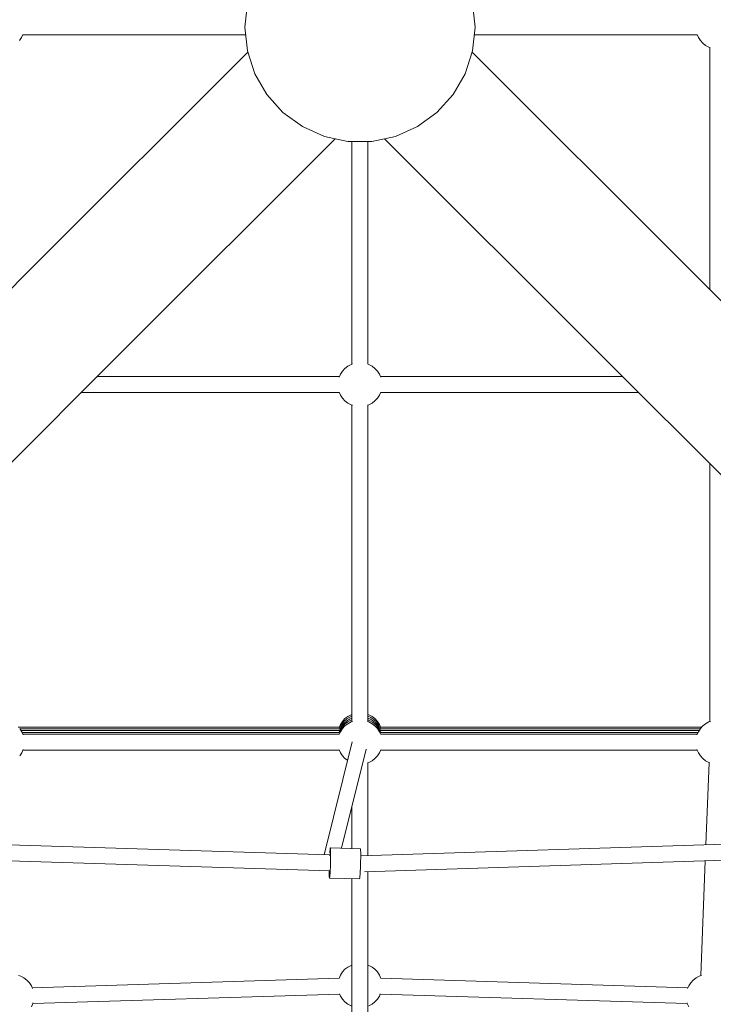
# Model space of a CAD drawing. Header units: inches. Extents: x -32 to 818, y -661 to 218.
# Tile 46 of 256: x 473.817 to 474.6, y 15.313 to 16.425. Entities that reach past the tile are written whole.
import ezdxf

# ---------------------------------------------------------------- set-up
doc = ezdxf.new("R2010")
doc.units = ezdxf.units.IN
doc.header["$LTSCALE"] = 0.01
doc.header["$MEASUREMENT"] = 0
doc.layers.add('_at_zabawki_', color=240, linetype='Continuous', lineweight=5)

# ---------------------------------------------------------------- blocks, each defined once
blk = doc.blocks.new('zw$2CA8')
at = {"layer": '_at_zabawki_'}
for p, q in [((-3021.3, 2875.4), (-3024.2, 2848.3)), ((-2764.2, 2848.3), (-2767, 2875.4)), ((-3276.4, 2836.5), (-3274.9, 2839.9)), ((-3275.1, 2839.3), (-3023.2, 2839.3)), ((-3275.1, 2839.3), (-3023.2, 2839.3)), ((-3024.2, 2848.3), (-3021.3, 2821.3)), ((-2767, 2821.3), (-2764.2, 2848.3)), ((-2765.1, 2839.3), (-2513.2, 2839.3)), ((-2765.1, 2839.3), (-2513.2, 2839.3)), ((-2765.1, 2839.3), (-2513.2, 2839.3)), ((-2513.4, 2839.9), (-2511.9, 2836.5)), ((-3278.7, 2833), (-3276.4, 2836.5)), ((-2511.9, 2836.5), (-2509.7, 2833)), ((-2509.7, 2833), (-2506.9, 2830)), ((-2506.9, 2830), (-2503.7, 2827.5)), ((-2503.7, 2827.5), (-2500, 2825.5)), ((-3020.9, 2820), (-3262.1, 2578.7)), ((-3021.3, 2821.3), (-3012.9, 2795.4)), ((-2775.4, 2795.4), (-2767, 2821.3)), ((-2526.2, 2578.7), (-2767.5, 2820)), ((-2500, 2825.5), (-2498.6, 2825)), ((-2499, 2825.2), (-2499, 2551.5)), ((-3012.9, 2795.4), (-2999.3, 2771.9)), ((-2789, 2771.9), (-2775.4, 2795.4)), ((-2999.3, 2771.9), (-2981.2, 2751.7)), ((-2807.2, 2751.7), (-2789, 2771.9)), ((-2981.2, 2751.7), (-2959.2, 2735.7)), ((-2829.2, 2735.7), (-2807.2, 2751.7)), ((-2959.2, 2735.7), (-2934.3, 2724.7)), ((-2854, 2724.7), (-2829.2, 2735.7)), ((-3163.8, 2480.4), (-2922.1, 2722.1)), ((-2934.3, 2724.7), (-2907.8, 2719)), ((-2907.8, 2719), (-2880.6, 2719)), ((-2907.8, 2719), (-2880.6, 2719)), ((-2903.2, 2719), (-2903.2, 2467.3)), ((-2903.2, 2719), (-2903.2, 2467.3)), ((-2903.2, 2719), (-2903.2, 2467.3)), ((-2885.2, 2467.3), (-2885.2, 2719)), ((-2885.2, 2467.3), (-2885.2, 2719)), ((-2880.6, 2719), (-2854, 2724.7)), ((-2866.3, 2722.1), (-2624.6, 2480.4)), ((-3262.1, 2578.7), (-3633.3, 2207.6)), ((-2155.1, 2207.6), (-2526.2, 2578.7)), ((-3534.9, 2109.2), (-3163.8, 2480.4)), ((-2624.6, 2480.4), (-2253.4, 2109.2)), ((-2913.8, 2459.5), (-2916.1, 2456)), ((-2911.1, 2462.5), (-2913.8, 2459.5)), ((-2907.8, 2465), (-2911.1, 2462.5)), ((-2904.2, 2467), (-2907.8, 2465)), ((-2902.6, 2467.5), (-2904.2, 2467)), ((-2884.2, 2467), (-2885.7, 2467.5)), ((-2880.5, 2465), (-2884.2, 2467)), ((-2877.3, 2462.5), (-2880.5, 2465)), ((-2874.5, 2459.5), (-2877.3, 2462.5)), ((-2872.3, 2456), (-2874.5, 2459.5)), ((-2917.3, 2453.2), (-3191, 2453.2)), ((-2916.1, 2456), (-2917.6, 2452.7)), ((-2870.8, 2452.7), (-2872.3, 2456)), ((-2597.4, 2453.2), (-2871, 2453.2)), ((-3209, 2435.2), (-2917.3, 2435.2)), ((-2917.6, 2435.7), (-2916.1, 2432.3)), ((-2916.1, 2432.3), (-2913.8, 2428.9)), ((-2913.8, 2428.9), (-2911.1, 2425.9)), ((-2911.1, 2425.9), (-2907.8, 2423.3)), ((-2880.5, 2423.3), (-2877.3, 2425.9)), ((-2877.3, 2425.9), (-2874.5, 2428.9)), ((-2874.5, 2428.9), (-2872.3, 2432.3)), ((-2872.3, 2432.3), (-2870.8, 2435.7)), ((-2871, 2435.2), (-2579.4, 2435.2)), ((-2907.8, 2423.3), (-2904.2, 2421.4)), ((-2904.2, 2421.4), (-2902.6, 2420.8)), ((-2903.2, 2421), (-2903.2, 2067.4)), ((-2903.2, 2421), (-2903.2, 2063.2)), ((-2903.2, 2421), (-2903.2, 2063.2)), ((-2885.7, 2420.8), (-2884.2, 2421.4)), ((-2885.2, 2063.2), (-2885.2, 2421)), ((-2885.2, 2063.2), (-2885.2, 2421)), ((-2884.2, 2421.4), (-2880.5, 2423.3)), ((-2499, 2354.8), (-2499, 2063.2)), ((-2904.2, 2071.1), (-2907.8, 2069.2)), ((-2903.2, 2071.5), (-2904.2, 2071.1)), ((-2884.2, 2071.1), (-2885.2, 2071.5)), ((-2880.5, 2069.2), (-2884.2, 2071.1)), ((-2916.1, 2060.2), (-2917.5, 2056.9)), ((-2914.9, 2060.2), (-2916.9, 2056.6)), ((-2913.8, 2063.6), (-2916.1, 2060.2)), ((-2912.5, 2061.1), (-2915.1, 2057.8)), ((-2912.4, 2063.3), (-2914.9, 2060.2)), ((-2911.5, 2060.1), (-2914.2, 2057)), ((-2911.1, 2066.7), (-2913.8, 2063.6)), ((-2909.5, 2063.8), (-2912.5, 2061.1)), ((-2909.4, 2066), (-2912.4, 2063.3)), ((-2911.2, 2060.3), (-2911.5, 2060.1)), ((-2908, 2062.9), (-2911.2, 2060.3)), ((-2907.8, 2069.2), (-2911.1, 2066.7)), ((-2907.8, 2060.9), (-2911.1, 2058.4)), ((-2906.1, 2066.1), (-2909.5, 2063.8)), ((-2909.1, 2066.3), (-2909.4, 2066)), ((-2905.6, 2068.5), (-2909.1, 2066.3)), ((-2904.4, 2064.9), (-2908, 2062.9)), ((-2904.2, 2062.9), (-2907.8, 2060.9)), ((-2903.2, 2067.4), (-2906.1, 2066.1)), ((-2903.2, 2069.5), (-2905.6, 2068.5)), ((-2903.2, 2065.3), (-2904.4, 2064.9)), ((-2902.6, 2063.4), (-2904.2, 2062.9)), ((-2884.2, 2062.9), (-2885.7, 2063.4)), ((-2881.9, 2068), (-2885.2, 2069.5)), ((-2882.3, 2066.1), (-2885.2, 2067.3)), ((-2884.4, 2065.1), (-2885.2, 2065.4)), ((-2884.1, 2065), (-2884.4, 2065.1)), ((-2880.5, 2060.9), (-2884.2, 2062.9)), ((-2880.6, 2063.1), (-2884.1, 2065)), ((-2878.9, 2063.8), (-2882.3, 2066.1)), ((-2878.5, 2065.7), (-2881.9, 2068)), ((-2880.2, 2062.8), (-2880.6, 2063.1)), ((-2877.3, 2066.7), (-2880.5, 2069.2)), ((-2877.3, 2058.4), (-2880.5, 2060.9)), ((-2877.3, 2060.5), (-2880.2, 2062.8)), ((-2875.9, 2061.1), (-2878.9, 2063.8)), ((-2875.6, 2062.9), (-2878.5, 2065.7)), ((-2874.5, 2063.6), (-2877.3, 2066.7)), ((-2877, 2060.3), (-2877.3, 2060.5)), ((-2876.7, 2060), (-2877, 2060.3)), ((-2876.4, 2059.6), (-2876.7, 2060)), ((-2876, 2059.2), (-2876.4, 2059.6)), ((-2875.6, 2058.8), (-2876, 2059.2)), ((-2873.3, 2057.8), (-2875.9, 2061.1)), ((-2875.3, 2062.6), (-2875.6, 2062.9)), ((-2875.2, 2058.2), (-2875.6, 2058.8)), ((-2872.9, 2059.3), (-2875.3, 2062.6)), ((-2872.3, 2060.2), (-2874.5, 2063.6)), ((-2871, 2055.7), (-2872.9, 2059.3)), ((-2870.8, 2056.9), (-2872.3, 2060.2)), ((-2503.7, 2060.9), (-2506.9, 2058.4)), ((-2500, 2062.9), (-2503.7, 2060.9)), ((-2498.4, 2063.4), (-2500, 2062.9)), ((-2917.4, 2057.1), (-3280.2, 2057.1)), ((-3276.3, 2051.9), (-3278.5, 2055.4)), ((-2917.4, 2055.3), (-3278.5, 2055.3)), ((-2917.4, 2053.2), (-3277.1, 2053.2)), ((-3274.7, 2048.3), (-3276.3, 2051.9)), ((-2917.4, 2051.1), (-3275.9, 2051.1)), ((-2917.3, 2049), (-3275, 2049)), ((-2917, 2054.2), (-2917.6, 2052.6)), ((-2916.4, 2053.5), (-2917.5, 2050.9)), ((-2916.1, 2051.9), (-2917.5, 2048.6)), ((-2917.1, 2056.3), (-2917.4, 2055.3)), ((-2916.9, 2056.6), (-2917.1, 2056.3)), ((-2915.1, 2057.8), (-2917, 2054.2)), ((-2914.2, 2057), (-2916.4, 2053.5)), ((-2913.8, 2055.4), (-2916.1, 2051.9)), ((-2911.1, 2058.4), (-2913.8, 2055.4)), ((-2874.5, 2055.4), (-2877.3, 2058.4)), ((-2874.7, 2057.7), (-2875.2, 2058.2)), ((-2874.3, 2057.2), (-2874.7, 2057.7)), ((-2872.3, 2051.9), (-2874.5, 2055.4)), ((-2873.9, 2056.7), (-2874.3, 2057.2)), ((-2873.5, 2056.2), (-2873.9, 2056.7)), ((-2873.2, 2055.7), (-2873.5, 2056.2)), ((-2871.4, 2054.2), (-2873.3, 2057.8)), ((-2872.9, 2055.3), (-2873.2, 2055.7)), ((-2872.7, 2054.9), (-2872.9, 2055.3)), ((-2872.5, 2054.6), (-2872.7, 2054.9)), ((-2870.9, 2051.2), (-2872.5, 2054.6)), ((-2870.8, 2048.6), (-2872.3, 2051.9)), ((-2870.8, 2052.6), (-2871.4, 2054.2)), ((-2870.9, 2055.2), (-2871, 2055.7)), ((-2511.1, 2053.2), (-2871, 2053.2)), ((-2513.2, 2049), (-2871, 2049)), ((-2513.2, 2049), (-2871, 2049)), ((-2508.1, 2057.1), (-2870.9, 2057.1)), ((-2509.8, 2055.3), (-2870.9, 2055.3)), ((-2870.9, 2051.1), (-2870.9, 2051.2)), ((-2512.3, 2051.1), (-2870.9, 2051.1)), ((-2511.9, 2051.9), (-2513.5, 2048.3)), ((-2509.7, 2055.4), (-2511.9, 2051.9)), ((-2506.9, 2058.4), (-2509.7, 2055.4)), ((-2903, 2040.6), (-2934.8, 1912.8)), ((-3278.5, 2024.7), (-3276.3, 2028.2)), ((-3276.3, 2028.2), (-3274.7, 2031.8)), ((-3275, 2031), (-2917.3, 2031)), ((-2917.5, 2031.5), (-2916.1, 2028.2)), ((-2916.1, 2028.2), (-2913.8, 2024.7)), ((-2915, 1920.2), (-2887.1, 2032.3)), ((-2874.5, 2024.7), (-2872.3, 2028.2)), ((-2872.3, 2028.2), (-2870.8, 2031.5)), ((-2871, 2031), (-2513.2, 2031)), ((-2871, 2031), (-2513.2, 2031)), ((-2513.5, 2031.8), (-2511.9, 2028.2)), ((-2511.9, 2028.2), (-2509.7, 2024.7)), ((-2913.8, 2024.7), (-2911.1, 2021.7)), ((-2911.1, 2021.7), (-2908.3, 2019.6)), ((-2885.7, 2016.7), (-2884.2, 2017.2)), ((-2885.2, 1911.8), (-2885.2, 2016.9)), ((-2885.2, 1911.8), (-2885.2, 2016.9)), ((-2885.2, 1911.8), (-2885.2, 2016.9)), ((-2884.2, 2017.2), (-2880.5, 2019.2)), ((-2880.5, 2019.2), (-2877.3, 2021.7)), ((-2877.3, 2021.7), (-2874.5, 2024.7)), ((-2509.7, 2024.7), (-2506.9, 2021.7)), ((-2506.9, 2021.7), (-2503.7, 2019.2)), ((-2503.7, 2019.2), (-2500, 2017.2)), ((-2499.9, 2017.2), (-2503.4, 1924)), ((-2500, 2017.2), (-2499.5, 2017)), ((-2903.2, 1967.7), (-2903.2, 1919.8)), ((-2903.2, 1967.7), (-2903.2, 1919.8)), ((-2903.2, 1967.6), (-2903.2, 1919.8)), ((-2928.6, 1912.6), (-3408.3, 1927.9)), ((-2380.1, 1927.9), (-2893.3, 1911.6)), ((-2928.2, 1916.7), (-2928.3, 1914.6)), ((-2928, 1918.8), (-2928.2, 1916.7)), ((-2927.8, 1920.2), (-2928, 1918.8)), ((-2927.6, 1920.6), (-2927.8, 1920.2)), ((-2893.6, 1919.5), (-2927.6, 1920.6)), ((-2927.6, 1920.6), (-2927.4, 1920.2)), ((-2927.4, 1920.2), (-2927.3, 1918.8)), ((-2927.3, 1918.8), (-2927.3, 1916.6)), ((-2927.3, 1916.6), (-2927.3, 1913.8)), ((-2893.5, 1919.1), (-2893.6, 1919.5)), ((-2893.4, 1917.7), (-2893.5, 1919.1)), ((-2893.3, 1915.6), (-2893.4, 1917.7)), ((-2893.3, 1912.7), (-2893.3, 1915.6)), ((-3408.8, 1909.9), (-2928.4, 1894.6)), ((-2929, 1912.4), (-2928.5, 1912.5)), ((-2928.5, 1912.5), (-2927.8, 1912.4)), ((-2927.8, 1912.6), (-2928.2, 1912.6)), ((-2927.4, 1906.6), (-2927.5, 1902.6)), ((-2927.3, 1910.3), (-2927.4, 1906.6)), ((-2927.3, 1913.8), (-2927.3, 1910.3)), ((-2893.5, 1901.5), (-2893.4, 1905.5)), ((-2893.4, 1905.5), (-2893.3, 1909.3)), ((-2893.3, 1909.3), (-2893.3, 1912.7)), ((-2889.1, 1893.7), (-2379.5, 1909.9)), ((-2504.1, 1906), (-2509, 1776.4)), ((-2929, 1894.7), (-2929, 1892)), ((-2929, 1892), (-2929, 1889.4)), ((-2928, 1892), (-2928.2, 1889.4)), ((-2927.8, 1895.1), (-2928, 1892)), ((-2927.6, 1898.7), (-2927.8, 1895.1)), ((-2927.5, 1902.6), (-2927.6, 1898.7)), ((-2894.1, 1890.9), (-2893.9, 1894)), ((-2893.9, 1894), (-2893.7, 1897.7)), ((-2893.4, 1895.7), (-2893.8, 1895.6)), ((-2893.7, 1897.7), (-2893.5, 1901.5)), ((-2885.2, 1788.2), (-2885.2, 1893.8)), ((-2885.2, 1277.1), (-2885.2, 1893.8)), ((-2885.2, 1788.2), (-2885.2, 1893.8)), ((-2929, 1889.4), (-2928.9, 1887.7)), ((-2928.9, 1887.7), (-2928.7, 1886.8)), ((-2928.6, 1886.8), (-2928.7, 1886.6)), ((-2928.7, 1886.8), (-2928.7, 1886.6)), ((-2928.7, 1886.6), (-2894.7, 1885.6)), ((-2928.4, 1887.7), (-2928.6, 1886.8)), ((-2928.2, 1889.4), (-2928.4, 1887.7)), ((-2903.2, 1885.8), (-2903.2, 1788.2)), ((-2903.2, 1885.8), (-2903.2, 1277.1)), ((-2894.7, 1885.6), (-2894.6, 1885.7)), ((-2894.6, 1885.7), (-2894.5, 1886.6)), ((-2894.5, 1886.6), (-2894.3, 1888.3)), ((-2894.3, 1888.3), (-2894.1, 1890.9)), ((-2913.8, 1780.4), (-2916.1, 1776.9)), ((-2911.1, 1783.4), (-2913.8, 1780.4)), ((-2907.8, 1785.9), (-2911.1, 1783.4)), ((-2904.2, 1787.9), (-2907.8, 1785.9)), ((-2903.2, 1788.2), (-2904.2, 1787.9)), ((-2884.2, 1787.9), (-2885.2, 1788.2)), ((-2880.5, 1785.9), (-2884.2, 1787.9)), ((-2877.3, 1783.4), (-2880.5, 1785.9)), ((-2874.5, 1780.4), (-2877.3, 1783.4)), ((-2872.3, 1776.9), (-2874.5, 1780.4)), ((-3277.3, 1775.7), (-3279.8, 1776.6)), ((-3273.7, 1773.8), (-3277.3, 1775.7)), ((-3270.4, 1771.3), (-3273.7, 1773.8)), ((-3267.6, 1768.2), (-3270.4, 1771.3)), ((-2917.7, 1773.3), (-3264.4, 1762.6)), ((-2917.7, 1773.1), (-2917.8, 1773)), ((-2916.1, 1776.9), (-2917.7, 1773.1)), ((-2870.6, 1773.1), (-2872.3, 1776.9)), ((-2523.7, 1762.6), (-2870.7, 1773.3)), ((-2523.7, 1762.6), (-2870.7, 1773.3)), ((-2870.6, 1773), (-2870.6, 1773.1)), ((-2517.7, 1771.2), (-2520.5, 1768.2)), ((-2514.5, 1773.8), (-2517.7, 1771.2)), ((-2510.9, 1775.7), (-2514.5, 1773.8)), ((-2508.3, 1776.6), (-2510.9, 1775.7)), ((-3265.4, 1764.8), (-3267.6, 1768.2)), ((-3264.1, 1761.9), (-3265.4, 1764.8)), ((-2522.8, 1764.8), (-2524.1, 1761.9)), ((-2520.5, 1768.2), (-2522.8, 1764.8)), ((-3263.8, 1744.6), (-2917, 1755.4)), ((-2917.2, 1755.7), (-2916.1, 1753.2)), ((-2916.1, 1753.2), (-2913.8, 1749.8)), ((-2913.8, 1749.8), (-2911.1, 1746.7)), ((-2877.3, 1746.7), (-2874.5, 1749.8)), ((-2874.5, 1749.8), (-2872.3, 1753.2)), ((-2872.3, 1753.2), (-2871.2, 1755.7)), ((-2871.3, 1755.4), (-2524.4, 1744.6)), ((-2871.3, 1755.4), (-2524.4, 1744.6)), ((-3265.4, 1741.1), (-3263.7, 1744.8)), ((-3263.7, 1744.8), (-3263.6, 1745.4)), ((-2911.1, 1746.7), (-2907.8, 1744.2)), ((-2907.8, 1744.2), (-2904.2, 1742.2)), ((-2884.2, 1742.2), (-2880.5, 1744.2)), ((-2880.5, 1744.2), (-2877.3, 1746.7)), ((-2524.6, 1745.4), (-2524.4, 1744.8)), ((-2524.4, 1744.8), (-2522.8, 1741.1))]:
    blk.add_line(p, q, dxfattribs=at)

msp = doc.modelspace()

# ---------------------------------------------------------------- block references
at = {"layer": '_at_zabawki_', "linetype": 'Continuous', "xscale": 0.001, "yscale": 0.001, "zscale": 0.001}
msp.add_blockref('zw$2CA8', (477.0952, 13.5689, 0.0045), dxfattribs=at)

doc.saveas('drawing.dxf')
